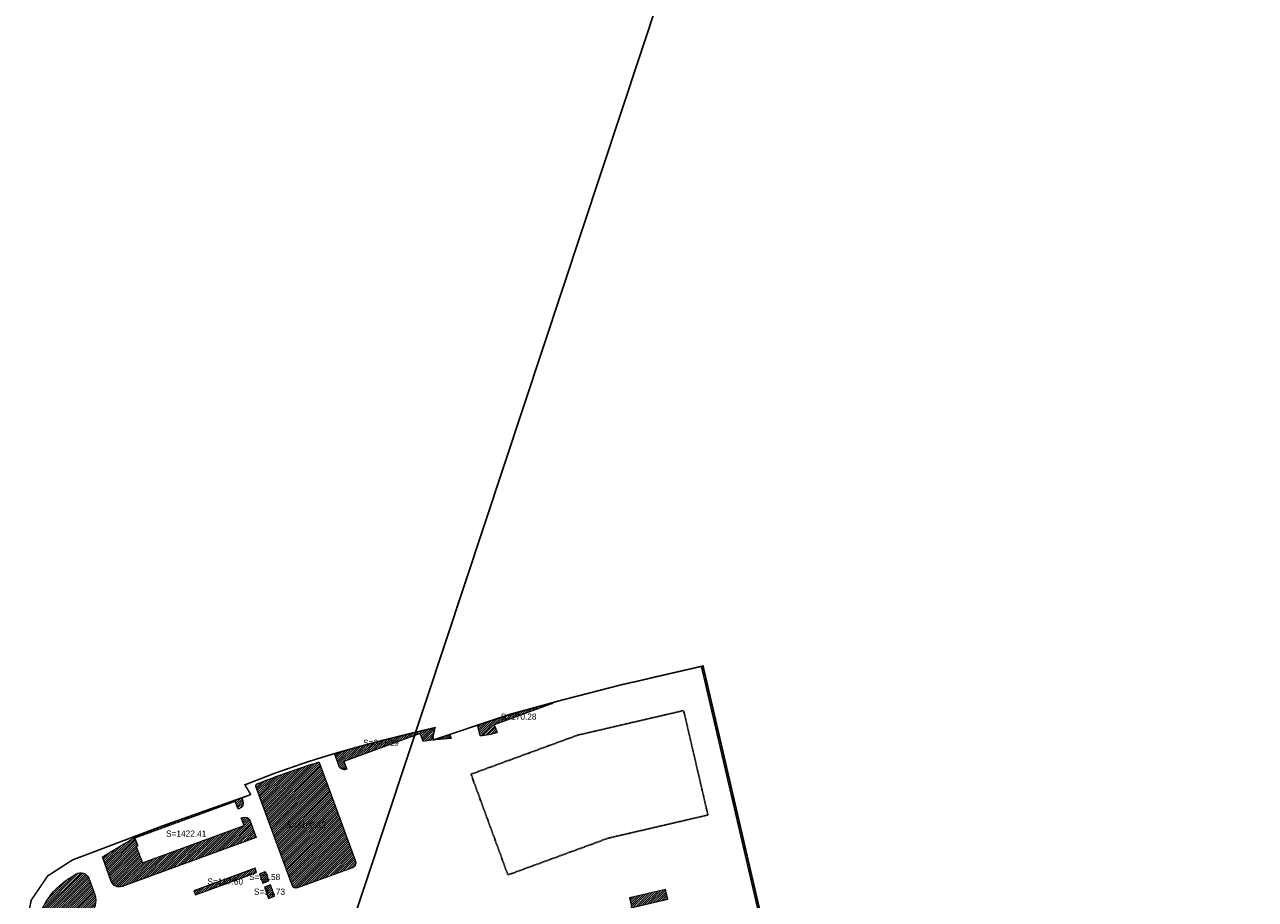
# Model space of a CAD drawing. Header units: millimetres. Extents: x 38389465 to 38395088, y 2473666 to 2480744.
# Tile 27 of 256: x 38390775 to 38391570, y 2476640 to 2477205. Entities that reach past the tile are written whole.
import ezdxf
from ezdxf.enums import TextEntityAlignment as Align

# ---------------------------------------------------------------- set-up
doc = ezdxf.new("R2010")
doc.units = ezdxf.units.MM
doc.header["$LTSCALE"] = 2
doc.linetypes.add('CENTER2', pattern=[1.125, 0.75, -0.125, 0.125, -0.125])
doc.linetypes.add('DASH', pattern=[0.35, 0.25, -0.1])
doc.layers.add('0核算', color=6, linetype='CONTINUOUS', plot=False)
doc.layers.add('MJZJ', color=7, linetype='CONTINUOUS')
doc.layers.add('w-用地红线', color=1, linetype='CONTINUOUS')
doc.layers.add('下沉式地面绿化', color=80, linetype='CONTINUOUS', lineweight=9)
doc.layers.add('普通地面绿化', color=122, linetype='CONTINUOUS', lineweight=9)
doc.styles.add('中等线体', font='txt', dxfattribs={"width": 0.8})
pattern_1 = [(45, (0, 0), (-0.7071067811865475, 0.7071067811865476), [])]

msp = doc.modelspace()

# ---------------------------------------------------------------- hatches: boundary and pattern name
at = {"layer": 'MJZJ', "linetype": 'ByBlock'}
h = msp.add_hatch(dxfattribs=at)
h.set_pattern_fill('411B', color=3, scale=2, style=0)
h.set_pattern_definition(pattern_1)
edge = h.paths.add_edge_path()
edge.add_line((38391212.36955646, 2476790.716159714), (38391286.66763753, 2476470.822486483))
edge.add_line((38391286.66763753, 2476470.822486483), (38391216.7747776, 2476454.576873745))
edge.add_arc((38391229.73830385, 2476400.633459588), 55.4792298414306, 103.5129124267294, 191.4603061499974)
edge.add_arc((38391157.72413582, 2476386.033568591), 17.99999997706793, -51.16214302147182, 11.46152685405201, ccw=False)
edge.add_line((38391169.0122707, 2476372.012940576), (38391167.74975403, 2476370.996528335))
edge.add_line((38391167.74975403, 2476370.996528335), (38391158.40248279, 2476363.471335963))
edge.add_line((38391158.40248279, 2476363.471335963), (38391156.06566497, 2476361.590037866))
edge.add_line((38391156.06566497, 2476361.590037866), (38391146.71839708, 2476354.06484133))
edge.add_line((38391146.71839708, 2476354.06484133), (38391143.11640976, 2476351.171337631))
edge.add_arc((38391150.64160211, 2476341.824066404), 11.99999996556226, 128.8364415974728, 177.4274437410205)
edge.add_line((38391138.65369594, 2476342.362680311), (38391140.89896429, 2476339.573842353))
edge.add_line((38391140.89896429, 2476339.573842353), (38391169.54237597, 2476362.034439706))
edge.add_line((38391169.54237597, 2476362.034439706), (38391190.36214007, 2476336.173601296))
edge.add_line((38391190.36214007, 2476336.173601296), (38391177.20015257, 2476325.577290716))
edge.add_line((38391177.20015257, 2476325.577290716), (38391196.45117935, 2476301.665026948))
edge.add_line((38391196.45117935, 2476301.665026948), (38391201.07607785, 2476305.388389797))
edge.add_arc((38391247.45602218, 2476322.621293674), 49.47799725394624, 192.7965348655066, 200.3830216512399, ccw=False)
edge.add_line((38391199.20692225, 2476311.662435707), (38391180.9965245, 2476392.121858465))
edge.add_arc((38391230.9454207, 2476400.095646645), 50.58135555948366, 56.97564803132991, 189.070104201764, ccw=False)
edge.add_line((38391258.5120288, 2476442.505028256), (38391255.51266345, 2476455.41602843))
edge.add_line((38391255.51266345, 2476455.41602843), (38391266.79249486, 2476458.036259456))
edge.add_line((38391266.79249486, 2476458.036259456), (38391271.47627394, 2476437.877653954))
edge.add_line((38391271.47627394, 2476437.877653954), (38391283.24360156, 2476440.61099732))
edge.add_line((38391283.24360156, 2476440.61099732), (38391293.98472205, 2476437.342601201))
edge.add_line((38391293.98472205, 2476437.342601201), (38391319.5516734, 2476329.238816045))
edge.add_line((38391319.5516734, 2476329.238816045), (38391321.76041047, 2476317.753146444))
edge.add_line((38391321.76041047, 2476317.753146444), (38391313.55936766, 2476310.085290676))
edge.add_line((38391313.55936766, 2476310.085290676), (38391310.5653372, 2476309.389901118))
edge.add_line((38391310.5653372, 2476309.389901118), (38391305.23732119, 2476308.152423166))
edge.add_line((38391305.23732119, 2476308.152423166), (38391306.30686954, 2476302.955104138))
edge.add_line((38391306.30686954, 2476302.955104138), (38391291.71933454, 2476299.566360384))
edge.add_line((38391291.71933454, 2476299.566360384), (38391291.56871244, 2476300.212740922))
edge.add_arc((38391247.4560248, 2476322.621294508), 49.47800000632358, 256.6578560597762, 333.0701446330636, ccw=False)
edge.add_line((38391236.03820953, 2476274.478735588), (38391254.59745826, 2476251.601103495))
edge.add_line((38391254.59745826, 2476251.601103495), (38391230.67009939, 2476228.088521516))
edge.add_line((38391230.67009939, 2476228.088521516), (38391188.78888718, 2476280.090552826))
edge.add_line((38391188.78888718, 2476280.090552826), (38391186.43173645, 2476278.192831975))
edge.add_line((38391186.43173645, 2476278.192831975), (38391217.14691442, 2476240.041700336))
edge.add_arc((38391200.9712511, 2476228.279561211), 20.00000001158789, -51.163533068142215, 36.02278681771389, ccw=False)
edge.add_line((38391213.51324527, 2476212.700781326), (38391199.02459624, 2476201.03413059))
edge.add_line((38391199.02459624, 2476201.03413059), (38391200.59108011, 2476199.088375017))
edge.add_line((38391200.59108011, 2476199.088375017), (38391181.89659069, 2476184.037924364))
edge.add_line((38391181.89659069, 2476184.037924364), (38391183.62697197, 2476181.889224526))
edge.add_line((38391183.62697197, 2476181.889224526), (38391146.58163127, 2476152.009219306))
edge.add_line((38391146.58163127, 2476152.009219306), (38391142.6309351, 2476156.91644449))
edge.add_line((38391142.6309351, 2476156.91644449), (38391139.7105295, 2476154.58471441))
edge.add_line((38391139.7105295, 2476154.58471441), (38391147.9554906, 2476145.382289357))
edge.add_line((38391147.9554906, 2476145.382289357), (38391176.0314906, 2476172.972289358))
edge.add_line((38391176.0314906, 2476172.972289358), (38391184.6644906, 2476181.455289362))
edge.add_line((38391184.6644906, 2476181.455289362), (38391193.4804906, 2476190.118289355))
edge.add_line((38391193.4804906, 2476190.118289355), (38391301.5864906, 2476296.350289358))
edge.add_line((38391301.5864906, 2476296.350289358), (38391322.5624906, 2476316.962289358))
edge.add_line((38391322.5624906, 2476316.962289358), (38391321.5604906, 2476326.15428936))
edge.add_line((38391321.5604906, 2476326.15428936), (38391319.1964906, 2476336.333289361))
edge.add_line((38391319.1964906, 2476336.333289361), (38391314.03449061, 2476358.56028936))
edge.add_line((38391314.03449061, 2476358.56028936), (38391306.6634906, 2476390.294289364))
edge.add_line((38391306.6634906, 2476390.294289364), (38391306.1034906, 2476392.706289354))
edge.add_line((38391306.1034906, 2476392.706289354), (38391302.87949061, 2476406.588289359))
edge.add_line((38391302.87949061, 2476406.588289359), (38391213.59155489, 2476790.997154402))
edge.add_line((38391213.59155489, 2476790.997154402), (38391213.5964906, 2476790.998289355))
edge.add_line((38391213.5964906, 2476790.998289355), (38391212.36955646, 2476790.716159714))
h = msp.add_hatch(dxfattribs=at)
h.set_pattern_fill('411B', color=3, scale=2, style=0)
h.set_pattern_definition(pattern_1)
edge = h.paths.add_edge_path()
edge.add_line((38391116.05373715, 2476767.236257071), (38391116.23436294, 2476766.743148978))
edge.add_line((38391116.23436294, 2476766.743148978), (38391078.67486817, 2476752.985083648))
edge.add_line((38391078.67486817, 2476752.985083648), (38391080.49781181, 2476748.00845059))
edge.add_line((38391080.49781181, 2476748.00845059), (38391080.21113112, 2476747.903439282))
edge.add_arc((38391068.78985913, 2476779.711636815), 33.79655136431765, 271.22364136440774, 289.7515351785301, ccw=False)
edge.add_line((38391069.5115827, 2476745.922792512), (38391067.93327614, 2476752.786581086))
edge.add_line((38391067.93327614, 2476752.786581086), (38391088.77889318, 2476759.76102095))
edge.add_line((38391088.77889318, 2476759.76102095), (38391111.50489318, 2476765.990020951))
edge.add_line((38391111.50489318, 2476765.990020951), (38391113.15189317, 2476766.441020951))
edge.add_line((38391113.15189317, 2476766.441020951), (38391116.05373715, 2476767.236257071))
h = msp.add_hatch(dxfattribs=at)
h.set_pattern_fill('411B', color=3, scale=2, style=0)
h.set_pattern_definition(pattern_1)
edge = h.paths.add_edge_path()
edge.add_line((38391032.71037173, 2476742.108374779), (38391030.81528416, 2476747.281960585))
edge.add_line((38391030.81528416, 2476747.281960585), (38390981.5185086, 2476729.22433263))
edge.add_line((38390981.5185086, 2476729.22433263), (38390983.34310438, 2476724.248304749))
edge.add_line((38390983.34310438, 2476724.248304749), (38390983.34312668, 2476724.248312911))
edge.add_arc((38390981.96732017, 2476728.004262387), 3.999999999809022, 200.1174723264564, 290.11781224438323, ccw=False)
edge.add_line((38390978.21136253, 2476726.628478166), (38390975.37851257, 2476734.36229593))
edge.add_line((38390975.37851257, 2476734.36229593), (38390975.81589318, 2476734.491020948))
edge.add_line((38390975.81589318, 2476734.491020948), (38390976.43089318, 2476734.671020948))
edge.add_line((38390976.43089318, 2476734.671020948), (38390977.04689318, 2476734.851020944))
edge.add_line((38390977.04689318, 2476734.851020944), (38390977.66289318, 2476735.030020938))
edge.add_line((38390977.66289318, 2476735.030020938), (38390978.27889318, 2476735.209020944))
edge.add_line((38390978.27889318, 2476735.209020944), (38390978.89489318, 2476735.388020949))
edge.add_line((38390978.89489318, 2476735.388020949), (38390979.51189318, 2476735.566020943))
edge.add_line((38390979.51189318, 2476735.566020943), (38390980.12889318, 2476735.744020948))
edge.add_line((38390980.12889318, 2476735.744020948), (38390980.35089318, 2476735.808020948))
edge.add_line((38390980.35089318, 2476735.808020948), (38390980.74689318, 2476735.921020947))
edge.add_line((38390980.74689318, 2476735.921020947), (38390981.36489318, 2476736.098020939))
edge.add_line((38390981.36489318, 2476736.098020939), (38390981.98289318, 2476736.27402095))
edge.add_line((38390981.98289318, 2476736.27402095), (38390982.60089317, 2476736.450020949))
edge.add_line((38390982.60089317, 2476736.450020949), (38390983.21989318, 2476736.625020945))
edge.add_line((38390983.21989318, 2476736.625020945), (38390983.83889318, 2476736.800020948))
edge.add_line((38390983.83889318, 2476736.800020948), (38390984.45889318, 2476736.975020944))
edge.add_line((38390984.45889318, 2476736.975020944), (38390985.07789318, 2476737.149020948))
edge.add_line((38390985.07789318, 2476737.149020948), (38390985.69789318, 2476737.322020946))
edge.add_line((38390985.69789318, 2476737.322020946), (38390986.31889318, 2476737.496020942))
edge.add_line((38390986.31889318, 2476737.496020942), (38390986.93889318, 2476737.669020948))
edge.add_line((38390986.93889318, 2476737.669020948), (38390987.55989318, 2476737.841020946))
edge.add_line((38390987.55989318, 2476737.841020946), (38390988.18089318, 2476738.013020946))
edge.add_line((38390988.18089318, 2476738.013020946), (38390988.80289318, 2476738.185020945))
edge.add_line((38390988.80289318, 2476738.185020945), (38390989.42489318, 2476738.356020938))
edge.add_line((38390989.42489318, 2476738.356020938), (38390990.04689318, 2476738.527020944))
edge.add_line((38390990.04689318, 2476738.527020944), (38390990.66989318, 2476738.697020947))
edge.add_line((38390990.66989318, 2476738.697020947), (38390991.29189318, 2476738.867020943))
edge.add_line((38390991.29189318, 2476738.867020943), (38390991.91489318, 2476739.03702094))
edge.add_line((38390991.91489318, 2476739.03702094), (38390992.53889318, 2476739.206020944))
edge.add_line((38390992.53889318, 2476739.206020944), (38390993.16189318, 2476739.375020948))
edge.add_line((38390993.16189318, 2476739.375020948), (38390993.78589318, 2476739.543020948))
edge.add_line((38390993.78589318, 2476739.543020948), (38390994.41089319, 2476739.711020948))
edge.add_line((38390994.41089319, 2476739.711020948), (38390995.03489318, 2476739.879020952))
edge.add_line((38390995.03489318, 2476739.879020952), (38390995.65989318, 2476740.046020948))
edge.add_line((38390995.65989318, 2476740.046020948), (38390996.28489318, 2476740.213020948))
edge.add_line((38390996.28489318, 2476740.213020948), (38390996.90989318, 2476740.380020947))
edge.add_line((38390996.90989318, 2476740.380020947), (38390997.53589318, 2476740.546020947))
edge.add_line((38390997.53589318, 2476740.546020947), (38390998.16189318, 2476740.712020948))
edge.add_line((38390998.16189318, 2476740.712020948), (38390998.78789318, 2476740.878020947))
edge.add_line((38390998.78789318, 2476740.878020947), (38390999.41489317, 2476741.043020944))
edge.add_line((38390999.41489317, 2476741.043020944), (38391000.04189318, 2476741.208020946))
edge.add_line((38391000.04189318, 2476741.208020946), (38391000.66889318, 2476741.373020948))
edge.add_line((38391000.66889318, 2476741.373020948), (38391001.29589318, 2476741.537020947))
edge.add_line((38391001.29589318, 2476741.537020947), (38391001.92389318, 2476741.701020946))
edge.add_line((38391001.92389318, 2476741.701020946), (38391002.55189318, 2476741.864020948))
edge.add_line((38391002.55189318, 2476741.864020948), (38391003.17989318, 2476742.027020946))
edge.add_line((38391003.17989318, 2476742.027020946), (38391003.80889318, 2476742.190020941))
edge.add_line((38391003.80889318, 2476742.190020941), (38391004.43689318, 2476742.353020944))
edge.add_line((38391004.43689318, 2476742.353020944), (38391005.06589318, 2476742.515020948))
edge.add_line((38391005.06589318, 2476742.515020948), (38391005.69589318, 2476742.677020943))
edge.add_line((38391005.69589318, 2476742.677020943), (38391006.32489318, 2476742.839020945))
edge.add_line((38391006.32489318, 2476742.839020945), (38391006.95489318, 2476743.000020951))
edge.add_line((38391006.95489318, 2476743.000020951), (38391007.58489318, 2476743.161020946))
edge.add_line((38391007.58489318, 2476743.161020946), (38391008.21589318, 2476743.322020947))
edge.add_line((38391008.21589318, 2476743.322020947), (38391008.84589318, 2476743.482020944))
edge.add_line((38391008.84589318, 2476743.482020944), (38391009.47689318, 2476743.642020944))
edge.add_line((38391009.47689318, 2476743.642020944), (38391010.10789318, 2476743.802020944))
edge.add_line((38391010.10789318, 2476743.802020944), (38391010.73989318, 2476743.962020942))
edge.add_line((38391010.73989318, 2476743.962020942), (38391011.37089318, 2476744.121020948))
edge.add_line((38391011.37089318, 2476744.121020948), (38391012.00289318, 2476744.280020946))
edge.add_line((38391012.00289318, 2476744.280020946), (38391012.63589318, 2476744.439020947))
edge.add_line((38391012.63589318, 2476744.439020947), (38391013.90089318, 2476744.756020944))
edge.add_line((38391013.90089318, 2476744.756020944), (38391014.53389318, 2476744.914020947))
edge.add_line((38391014.53389318, 2476744.914020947), (38391015.80089318, 2476745.229020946))
edge.add_line((38391015.80089318, 2476745.229020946), (38391016.43389318, 2476745.386020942))
edge.add_line((38391016.43389318, 2476745.386020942), (38391017.70289318, 2476745.700020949))
edge.add_line((38391017.70289318, 2476745.700020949), (38391018.33689318, 2476745.856020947))
edge.add_line((38391018.33689318, 2476745.856020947), (38391019.60689318, 2476746.169020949))
edge.add_line((38391019.60689318, 2476746.169020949), (38391020.24189318, 2476746.325020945))
edge.add_line((38391020.24189318, 2476746.325020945), (38391021.51289318, 2476746.635020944))
edge.add_line((38391021.51289318, 2476746.635020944), (38391022.14889318, 2476746.79102094))
edge.add_line((38391022.14889318, 2476746.79102094), (38391023.42189318, 2476747.100020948))
edge.add_line((38391023.42189318, 2476747.100020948), (38391024.69589318, 2476747.409020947))
edge.add_line((38391024.69589318, 2476747.409020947), (38391025.96989318, 2476747.717020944))
edge.add_line((38391025.96989318, 2476747.717020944), (38391027.24589318, 2476748.025020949))
edge.add_line((38391027.24589318, 2476748.025020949), (38391028.52189318, 2476748.331020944))
edge.add_line((38391028.52189318, 2476748.331020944), (38391029.79989318, 2476748.637020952))
edge.add_line((38391029.79989318, 2476748.637020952), (38391031.07789318, 2476748.942020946))
edge.add_line((38391031.07789318, 2476748.942020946), (38391032.35689318, 2476749.247020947))
edge.add_line((38391032.35689318, 2476749.247020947), (38391033.63689318, 2476749.551020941))
edge.add_line((38391033.63689318, 2476749.551020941), (38391034.91789318, 2476749.85402094))
edge.add_line((38391034.91789318, 2476749.85402094), (38391036.19989317, 2476750.157020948))
edge.add_line((38391036.19989317, 2476750.157020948), (38391037.48289318, 2476750.460020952))
edge.add_line((38391037.48289318, 2476750.460020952), (38391038.76689318, 2476750.761020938))
edge.add_line((38391038.76689318, 2476750.761020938), (38391040.05089318, 2476751.063020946))
edge.add_line((38391040.05089318, 2476751.063020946), (38391040.33289317, 2476751.129020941))
edge.add_line((38391040.33289317, 2476751.129020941), (38391039.01789318, 2476745.020020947))
edge.add_line((38391039.01789318, 2476745.020020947), (38391039.23689318, 2476744.046020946))
edge.add_line((38391039.23689318, 2476744.046020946), (38391039.41989318, 2476743.230020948))
edge.add_line((38391039.41989318, 2476743.230020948), (38391050.03307847, 2476746.791561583))
edge.add_line((38391050.03307847, 2476746.791561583), (38391050.90194655, 2476744.197256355))
edge.add_line((38391050.90194655, 2476744.197256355), (38391038.0785654, 2476743.01634154))
edge.add_arc((38391041.37986337, 2476707.168030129), 35.99999999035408, 95.26157099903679, 103.934992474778)
edge.add_line((38391032.71031288, 2476742.108535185), (38391032.71037173, 2476742.108374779))
h = msp.add_hatch(dxfattribs=at)
h.set_pattern_fill('411B', color=3, scale=2, style=0)
h.set_pattern_definition(pattern_1)
edge = h.paths.add_edge_path()
edge.add_arc((38390965.03014237, 2476727.724656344), 1.000000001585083, 20.11234001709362, 107.54215240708)
edge.add_arc((38391150.67241998, 2476140.457683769), 616.9103443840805, 107.5423825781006, 111.450468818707)
edge.add_arc((38390925.43600351, 2476713.706412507), 1.000003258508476, 111.4504691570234, 200.1174723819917)
edge.add_line((38390924.49701104, 2476713.362465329), (38390947.85707644, 2476649.588353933))
edge.add_arc((38390950.67404466, 2476650.620192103), 2.99999999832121, 200.1174724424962, 290.1174724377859)
edge.add_line((38390951.70588283, 2476647.803223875), (38390987.38748041, 2476660.87317395))
edge.add_arc((38390986.35564225, 2476663.690142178), 2.999999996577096, 290.1174721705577, 380.1174722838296)
edge.add_line((38390989.17261048, 2476664.72198034), (38390965.96916258, 2476728.068518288))
h = msp.add_hatch(dxfattribs=at)
h.set_pattern_fill('411B', color=3, scale=2, style=0)
h.set_pattern_definition(pattern_1)
edge = h.paths.add_edge_path()
edge.add_arc((38391144.6278977, 2476159.49031073), 600.0000000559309, 119.361036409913, 122.1345244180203, ccw=False)
edge.add_line((38390850.44119126, 2476682.418777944), (38390863.846609, 2476687.486521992))
edge.add_line((38390863.846609, 2476687.486521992), (38390915.54488466, 2476705.820444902))
edge.add_line((38390915.54488466, 2476705.820444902), (38390916.23621948, 2476703.933067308))
edge.add_arc((38390912.48026184, 2476702.557283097), 3.999999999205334, -69.86980918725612, 20.11747218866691, ccw=False)
edge.add_line((38390913.85687977, 2476698.80163095), (38390913.13241584, 2476698.536081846))
edge.add_line((38390913.13241584, 2476698.536081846), (38390911.30984374, 2476703.511700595))
edge.add_line((38390911.30984374, 2476703.511700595), (38390846.51642137, 2476679.791561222))
edge.add_line((38390846.51642137, 2476679.791561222), (38390848.34295481, 2476674.802241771))
edge.add_line((38390848.34295481, 2476674.802241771), (38390847.40318743, 2476674.459604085))
edge.add_line((38390847.40318743, 2476674.459604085), (38390851.2901557, 2476663.847834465))
edge.add_line((38390851.2901557, 2476663.847834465), (38390917.01944086, 2476687.924510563))
edge.add_line((38390917.01944086, 2476687.924510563), (38390915.19649722, 2476692.901143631))
edge.add_line((38390915.19649722, 2476692.901143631), (38390915.92151877, 2476693.166469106))
edge.add_arc((38390917.2961816, 2476689.410100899), 4.000000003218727, 20.117472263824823, 110.10036697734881, ccw=False)
edge.add_line((38390921.05213924, 2476690.785885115), (38390924.90550976, 2476680.265996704))
edge.add_line((38390924.90550976, 2476680.265996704), (38390838.26332646, 2476648.531769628))
edge.add_arc((38390836.37174259, 2476653.696255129), 5.500000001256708, 200.1178122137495, 290.11614727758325, ccw=False)
edge.add_line((38390831.20731206, 2476651.80452119), (38390825.47172999, 2476667.601023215))
edge.add_line((38390825.47172999, 2476667.601023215), (38390825.48254037, 2476667.571250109))
h = msp.add_hatch(dxfattribs=at)
h.set_pattern_fill('411B', color=3, scale=2, style=0)
h.set_pattern_definition(pattern_1)
edge = h.paths.add_edge_path()
edge.add_arc((38390829.52725698, 2476613.754662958), 47.48985386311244, 122.27184247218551, 174.1788702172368, ccw=False)
edge.add_arc((38390927.6730409, 2476458.334329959), 231.305181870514, 120.9910141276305, 122.2718423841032, ccw=False)
edge.add_arc((38390811.45681296, 2476651.936815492), 5.499999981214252, 20.117811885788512, 121.6211478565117, ccw=False)
edge.add_line((38390816.62124348, 2476653.828549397), (38390820.49963326, 2476643.24055157))
edge.add_arc((38390809.70127849, 2476639.285107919), 11.50000000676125, -51.16272945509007, 20.117811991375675, ccw=False)
edge.add_line((38390816.91305078, 2476630.327410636), (38390790.98372649, 2476609.451913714))
edge.add_arc((38390787.53461801, 2476613.736029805), 5.499999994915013, 180.0153888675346, 308.8372704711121, ccw=False)
edge.add_arc((38390829.53463067, 2476613.747309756), 47.50001417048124, 174.2256789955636, 180.0153880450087, ccw=False)
edge.add_arc((38390782.72322029, 2476618.482974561), 0.4496765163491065, 168.6807261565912, 174.4704351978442, ccw=False)
h = msp.add_hatch(dxfattribs=at)
h.set_pattern_fill('411B', color=3, scale=2, style=0)
h.set_pattern_definition(pattern_1)
h.paths.add_polyline_path([(38390925.0371702, 2476657.632946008), (38390924.07414952, 2476660.262128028), (38390884.63643854, 2476645.816818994), (38390885.59944673, 2476643.187649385)])
h = msp.add_hatch(dxfattribs=at)
h.set_pattern_fill('411B', color=3, scale=2, style=0)
h.set_pattern_definition(pattern_1)
edge = h.paths.add_edge_path()
edge.add_line((38390926.96154451, 2476656.740354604), (38390929.16273419, 2476650.730796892))
edge.add_line((38390929.16273419, 2476650.730796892), (38390933.10335965, 2476652.174164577))
edge.add_line((38390933.10335965, 2476652.174164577), (38390931.8309003, 2476655.648308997))
edge.add_arc((38390920.56292406, 2476651.521237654), 12.00000027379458, 20.1160413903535, 33.11830242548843)
edge.add_line((38390930.61345503, 2476658.077672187), (38390926.96154451, 2476656.740354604))
h = msp.add_hatch(dxfattribs=at)
h.set_pattern_fill('411B', color=3, scale=2, style=0)
h.set_pattern_definition(pattern_1)
h.paths.add_polyline_path([(38390930.12565634, 2476648.101883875), (38390932.80846616, 2476640.777445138), (38390936.74894849, 2476642.220760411), (38390934.06624459, 2476649.54523867)])
h = msp.add_hatch(dxfattribs=at)
h.set_pattern_fill('411B', color=3, scale=2, style=0)
h.set_pattern_definition(pattern_1)
h.paths.add_polyline_path([(38391189.3332464, 2476646.562193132), (38391189.33321367, 2476646.562185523), (38391166.00333871, 2476641.144143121), (38391167.5165085, 2476634.628494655), (38391152.94925547, 2476629.292599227), (38391153.29429087, 2476628.354226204), (38391161.74525654, 2476631.449662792), (38391163.12020465, 2476627.695866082), (38391162.18325217, 2476627.352403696), (38391162.87182266, 2476625.472572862), (38391169.89269328, 2476628.040377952), (38391170.54042315, 2476628.239166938), (38391168.93476994, 2476635.153085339), (38391190.80341331, 2476640.231532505)])

# ---------------------------------------------------------------- linework, layer by layer
at = {"layer": '0核算', "color": 2, "linetype": 'Continuous', "flags": 128}
msp.add_lwpolyline([(38390983.82194754, 2476615.372874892), (38392296.55401243, 2480576.597181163), (38392494.59365848, 2476591.104162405)], dxfattribs=at)
at = {"layer": '0核算', "linetype": 'DASH'}
msp.add_lwpolyline([(38391087.4677159, 2476656.000119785), (38391152.27252264, 2476679.737722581), (38391216.7045878, 2476694.702628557), (38391201.02638198, 2476762.205841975), (38391132.44089211, 2476746.276267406), (38391063.63225428, 2476721.072085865)], close=True, dxfattribs=at)
at = {"layer": 'w-用地红线', "linetype": 'CENTER2', "ltscale": 10, "const_width": 1, "flags": 128}
msp.add_lwpolyline([(38390921.35149044, 2476707.880166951), (38390921.34481803, 2476707.891251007), (38390917.54526956, 2476714.202517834), (38390936.30726956, 2476721.498517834), (38390955.31426956, 2476728.126517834), (38390955.72326955, 2476728.261517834), (38390956.32726955, 2476728.459517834), (38390956.93026955, 2476728.656517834), (38390957.53526956, 2476728.853517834), (38390958.13926955, 2476729.049517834), (38390958.74426956, 2476729.245517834), (38390959.34926955, 2476729.440517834), (38390959.95526955, 2476729.634517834), (38390960.56126956, 2476729.828517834), (38390961.16726956, 2476730.021517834), (38390961.75926956, 2476730.209517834), (38390962.36726955, 2476730.401517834), (38390962.97426955, 2476730.593517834), (38390963.58226956, 2476730.784517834), (38390964.19026955, 2476730.975517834), (38390964.79926956, 2476731.165517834), (38390965.40826955, 2476731.354517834), (38390966.01726956, 2476731.543517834), (38390966.62726956, 2476731.731517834), (38390967.23726956, 2476731.919517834), (38390967.84726956, 2476732.107517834), (38390968.45826956, 2476732.294517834), (38390969.06926955, 2476732.480517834), (38390969.68126956, 2476732.666517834), (38390970.29226956, 2476732.851517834), (38390970.90526956, 2476733.036517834), (38390971.51726956, 2476733.220517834), (38390972.13026956, 2476733.404517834), (38390972.74326956, 2476733.587517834), (38390973.35726956, 2476733.770517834), (38390973.97026955, 2476733.953517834), (38390974.58526956, 2476734.134517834), (38390975.19926956, 2476734.316517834), (38390975.81426956, 2476734.497517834), (38390976.42926955, 2476734.677517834), (38390977.04526956, 2476734.857517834), (38390977.66126955, 2476735.036517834), (38390978.27726956, 2476735.215517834), (38390978.89326955, 2476735.394517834), (38390979.51026955, 2476735.572517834), (38390980.12726956, 2476735.750517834), (38390980.34926955, 2476735.814517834), (38390980.74526956, 2476735.927517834), (38390981.36326955, 2476736.104517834), (38390981.98126955, 2476736.280517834), (38390982.59926955, 2476736.456517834), (38390983.21826956, 2476736.631517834), (38390983.83726955, 2476736.806517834), (38390984.45726956, 2476736.981517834), (38390985.07626955, 2476737.155517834), (38390985.69626956, 2476737.328517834), (38390986.31726956, 2476737.502517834), (38390986.93726955, 2476737.675517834), (38390987.55826955, 2476737.847517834), (38390988.17926955, 2476738.019517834), (38390988.80126955, 2476738.191517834), (38390989.42326955, 2476738.362517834), (38390990.04526956, 2476738.533517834), (38390990.66826955, 2476738.703517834), (38390991.29026955, 2476738.873517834), (38390991.91326956, 2476739.043517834), (38390992.53726956, 2476739.212517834), (38390993.16026956, 2476739.381517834), (38390993.78426956, 2476739.549517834), (38390994.40926956, 2476739.717517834), (38390995.03326955, 2476739.885517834), (38390995.65826955, 2476740.052517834), (38390996.28326955, 2476740.219517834), (38390996.90826955, 2476740.386517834), (38390997.53426956, 2476740.552517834), (38390998.16026956, 2476740.718517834), (38390998.78626955, 2476740.884517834), (38390999.41326956, 2476741.049517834), (38391000.04026955, 2476741.214517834), (38391000.66726956, 2476741.379517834), (38391001.29426955, 2476741.543517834), (38391001.92226955, 2476741.707517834), (38391002.55026956, 2476741.870517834), (38391003.17826956, 2476742.033517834), (38391003.80726956, 2476742.196517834), (38391004.43526956, 2476742.359517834), (38391005.06426956, 2476742.521517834), (38391005.69426955, 2476742.683517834), (38391006.32326955, 2476742.845517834), (38391006.95326956, 2476743.006517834), (38391007.58326956, 2476743.167517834), (38391008.21426956, 2476743.328517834), (38391008.84426956, 2476743.488517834), (38391009.47526956, 2476743.648517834), (38391010.10626955, 2476743.808517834), (38391010.73826955, 2476743.968517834), (38391011.36926956, 2476744.127517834), (38391012.00126956, 2476744.286517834), (38391012.63426956, 2476744.445517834), (38391013.89926956, 2476744.762517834), (38391014.53226955, 2476744.920517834), (38391015.79926956, 2476745.235517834), (38391016.43226956, 2476745.392517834), (38391017.70126955, 2476745.706517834), (38391018.33526956, 2476745.862517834), (38391019.60526956, 2476746.175517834), (38391020.24026956, 2476746.331517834), (38391021.51126955, 2476746.641517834), (38391022.14726955, 2476746.797517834), (38391023.42026956, 2476747.106517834), (38391024.69426955, 2476747.415517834), (38391025.96826956, 2476747.723517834), (38391027.24426956, 2476748.031517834), (38391028.52026956, 2476748.337517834), (38391029.79826955, 2476748.643517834), (38391031.07626955, 2476748.948517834), (38391032.35526956, 2476749.253517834), (38391033.63526955, 2476749.557517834), (38391034.91626956, 2476749.860517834), (38391036.19826955, 2476750.163517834), (38391037.48126955, 2476750.466517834), (38391038.76526956, 2476750.767517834), (38391040.04926956, 2476751.069517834), (38391040.33126955, 2476751.135517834), (38391039.01626956, 2476745.026517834), (38391039.23526955, 2476744.052517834), (38391039.41826955, 2476743.236517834), (38391088.77726956, 2476759.767517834), (38391111.50326955, 2476765.996517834), (38391113.15026955, 2476766.447517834), (38391121.84226955, 2476768.829517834), (38391121.85826956, 2476768.833517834), (38391151.83926956, 2476776.563517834), (38391160.77926955, 2476778.868517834), (38391163.95026956, 2476779.597517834), (38391167.42926955, 2476780.397517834), (38391169.03926956, 2476780.666517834), (38391176.59726956, 2476782.469517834), (38391180.84926955, 2476783.484517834), (38391213.58726955, 2476791.012517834), (38391214.89526956, 2476785.379517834), (38391215.86326955, 2476781.211517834), (38391216.38826956, 2476778.952517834), (38391216.98326956, 2476776.391517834), (38391218.06626955, 2476771.728517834), (38391219.09426956, 2476767.303517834), (38391244.42226955, 2476658.248517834), (38391246.73526955, 2476648.291517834), (38391247.40326956, 2476645.417517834), (38391247.63926955, 2476644.400517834), (38391247.75926956, 2476643.884517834), (38391260.38626955, 2476589.519517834), (38391262.03926956, 2476582.400517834), (38391263.58226956, 2476575.758517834), (38391284.06726956, 2476487.556517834), (38391288.74026956, 2476467.439517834), (38391289.51026955, 2476464.124517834), (38391290.02926955, 2476461.886517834), (38391302.87026956, 2476406.602517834), (38391306.09426956, 2476392.720517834), (38391306.65426955, 2476390.308517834), (38391314.02526955, 2476358.574517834), (38391319.18726955, 2476336.347517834), (38391321.55126955, 2476326.168517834), (38391322.55326956, 2476316.976517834), (38391301.57726955, 2476296.364517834), (38391193.47126956, 2476190.132517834), (38391184.65526956, 2476181.469517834), (38391176.02226955, 2476172.986517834), (38391147.94626956, 2476145.396517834), (38391141.05726956, 2476153.085517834), (38391131.62826955, 2476163.610517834), (38391117.66626956, 2476179.873517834), (38391115.69826955, 2476182.165517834), (38391113.94526955, 2476184.296517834), (38391100.16226956, 2476201.050517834), (38391096.01626956, 2476206.200517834), (38390996.92626955, 2476329.283517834), (38390991.67626955, 2476335.803517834), (38390983.92321776, 2476345.434564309), (38390931.40421022, 2476410.670558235), (38390918.08320829, 2476427.216556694), (38390885.08820356, 2476468.200552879), (38390787.44218953, 2476589.489541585), (38390786.30218937, 2476590.904541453), (38390778.43018775, 2476604.895540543), (38390775.73218593, 2476620.628540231), (38390775.83218587, 2476621.138540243), (38390777.35518498, 2476628.892540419), (38390779.46318373, 2476639.621540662), (38390781.73818334, 2476642.975540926), (38390783.84418299, 2476646.081541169), (38390790.12918191, 2476655.348541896), (38390806.23542599, 2476665.714473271), (38390863.84498537, 2476687.493018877), (38390921.34817583, 2476707.885557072)], close=True, dxfattribs=at)
at = {"layer": '下沉式地面绿化', "linetype": 'ByBlock', "flags": 128}
for points in [[(38391116.05373715, 2476767.236257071), (38391116.23436294, 2476766.743148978), (38391078.67486817, 2476752.985083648), (38391080.49781181, 2476748.00845059), (38391080.21113112, 2476747.903439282, -0.08101976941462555), (38391069.5115827, 2476745.922792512), (38391067.93327614, 2476752.786581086), (38391088.77889318, 2476759.76102095), (38391111.50489318, 2476765.990020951), (38391113.15189317, 2476766.441020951), (38391116.05373715, 2476767.236257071)], [(38391032.71037173, 2476742.108374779), (38391030.81528416, 2476747.281960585), (38390981.5185086, 2476729.22433263), (38390983.34310438, 2476724.248304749), (38390983.34312668, 2476724.248312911, -0.4142153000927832), (38390978.21136253, 2476726.628478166), (38390975.37851257, 2476734.36229593), (38390975.81589318, 2476734.491020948), (38390976.43089318, 2476734.671020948), (38390977.04689318, 2476734.851020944), (38390977.66289318, 2476735.030020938), (38390978.27889318, 2476735.209020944), (38390978.89489318, 2476735.388020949), (38390979.51189318, 2476735.566020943), (38390980.12889318, 2476735.744020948), (38390980.35089318, 2476735.808020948), (38390980.74689318, 2476735.921020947), (38390981.36489318, 2476736.098020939), (38390981.98289318, 2476736.27402095), (38390982.60089317, 2476736.450020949), (38390983.21989318, 2476736.625020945), (38390983.83889318, 2476736.800020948), (38390984.45889318, 2476736.975020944), (38390985.07789318, 2476737.149020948), (38390985.69789318, 2476737.322020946), (38390986.31889318, 2476737.496020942), (38390986.93889318, 2476737.669020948), (38390987.55989318, 2476737.841020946), (38390988.18089318, 2476738.013020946), (38390988.80289318, 2476738.185020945), (38390989.42489318, 2476738.356020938), (38390990.04689318, 2476738.527020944), (38390990.66989318, 2476738.697020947), (38390991.29189318, 2476738.867020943), (38390991.91489318, 2476739.03702094), (38390992.53889318, 2476739.206020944), (38390993.16189318, 2476739.375020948), (38390993.78589318, 2476739.543020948), (38390994.41089319, 2476739.711020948), (38390995.03489318, 2476739.879020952), (38390995.65989318, 2476740.046020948), (38390996.28489318, 2476740.213020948), (38390996.90989318, 2476740.380020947), (38390997.53589318, 2476740.546020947), (38390998.16189318, 2476740.712020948), (38390998.78789318, 2476740.878020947), (38390999.41489317, 2476741.043020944), (38391000.04189318, 2476741.208020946), (38391000.66889318, 2476741.373020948), (38391001.29589318, 2476741.537020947), (38391001.92389318, 2476741.701020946), (38391002.55189318, 2476741.864020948), (38391003.17989318, 2476742.027020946), (38391003.80889318, 2476742.190020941), (38391004.43689318, 2476742.353020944), (38391005.06589318, 2476742.515020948), (38391005.69589318, 2476742.677020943), (38391006.32489318, 2476742.839020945), (38391006.95489318, 2476743.000020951), (38391007.58489318, 2476743.161020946), (38391008.21589318, 2476743.322020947), (38391008.84589318, 2476743.482020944), (38391009.47689318, 2476743.642020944), (38391010.10789318, 2476743.802020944), (38391010.73989318, 2476743.962020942), (38391011.37089318, 2476744.121020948), (38391012.00289318, 2476744.280020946), (38391012.63589318, 2476744.439020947), (38391013.90089318, 2476744.756020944), (38391014.53389318, 2476744.914020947), (38391015.80089318, 2476745.229020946), (38391016.43389318, 2476745.386020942), (38391017.70289318, 2476745.700020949), (38391018.33689318, 2476745.856020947), (38391019.60689318, 2476746.169020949), (38391020.24189318, 2476746.325020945), (38391021.51289318, 2476746.635020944), (38391022.14889318, 2476746.79102094), (38391023.42189318, 2476747.100020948), (38391024.69589318, 2476747.409020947), (38391025.96989318, 2476747.717020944), (38391027.24589318, 2476748.025020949), (38391028.52189318, 2476748.331020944), (38391029.79989318, 2476748.637020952), (38391031.07789318, 2476748.942020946), (38391032.35689318, 2476749.247020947), (38391033.63689318, 2476749.551020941), (38391034.91789318, 2476749.85402094), (38391036.19989317, 2476750.157020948), (38391037.48289318, 2476750.460020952), (38391038.76689318, 2476750.761020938), (38391040.05089318, 2476751.063020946), (38391040.33289317, 2476751.129020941), (38391039.01789318, 2476745.020020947), (38391039.23689318, 2476744.046020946), (38391039.41989318, 2476743.230020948), (38391050.03307847, 2476746.791561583), (38391050.90194655, 2476744.197256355), (38391038.0785654, 2476743.01634154, 0.03786301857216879), (38391032.71031288, 2476742.108535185)], [(38390926.96154451, 2476656.740354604), (38390929.16273419, 2476650.730796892), (38390933.10335965, 2476652.174164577), (38390931.8309003, 2476655.648308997, 0.05679401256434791), (38390930.61345503, 2476658.077672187)]]:
    msp.add_lwpolyline(points, format="xyb", close=True, dxfattribs=at)
for points in [[(38390925.0371702, 2476657.632946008), (38390924.07414952, 2476660.262128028), (38390884.63643854, 2476645.816818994), (38390885.59944673, 2476643.187649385)], [(38390930.12565634, 2476648.101883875), (38390932.80846616, 2476640.777445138), (38390936.74894849, 2476642.220760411), (38390934.06624459, 2476649.54523867)], [(38391189.3332464, 2476646.562193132), (38391189.33321367, 2476646.562185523), (38391166.00333871, 2476641.144143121), (38391167.5165085, 2476634.628494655), (38391152.94925547, 2476629.292599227), (38391153.29429087, 2476628.354226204), (38391161.74525654, 2476631.449662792), (38391163.12020465, 2476627.695866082), (38391162.18325217, 2476627.352403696), (38391162.87182266, 2476625.472572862), (38391169.89269328, 2476628.040377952), (38391170.54042315, 2476628.239166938), (38391168.93476994, 2476635.153085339), (38391190.80341331, 2476640.231532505)]]:
    msp.add_lwpolyline(points, close=True, dxfattribs=at)
at = {"layer": '普通地面绿化', "linetype": 'ByBlock', "flags": 128}
msp.add_lwpolyline([(38391302.87949061, 2476406.588289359), (38391213.59155489, 2476790.997154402), (38391213.5964906, 2476790.998289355), (38391212.36955646, 2476790.716159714), (38391286.66763753, 2476470.822486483)], dxfattribs=at)
for points in [[(38390965.96916258, 2476728.068518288, 0.4011350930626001), (38390964.728735, 2476728.678151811, 0.01705389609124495), (38390925.07030555, 2476714.637149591, 0.4074156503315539), (38390924.49701104, 2476713.362465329), (38390947.85707644, 2476649.588353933, 0.4142135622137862), (38390951.70588283, 2476647.803223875), (38390987.38748041, 2476660.87317395, 0.4142135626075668), (38390989.17261048, 2476664.72198034)], [(38390825.48254037, 2476667.571250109, -0.0121022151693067), (38390850.44119126, 2476682.418777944), (38390863.846609, 2476687.486521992), (38390915.54488466, 2476705.820444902), (38390916.23621948, 2476703.933067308, -0.4141485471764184), (38390913.85687977, 2476698.80163095), (38390913.13241584, 2476698.536081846), (38390911.30984374, 2476703.511700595), (38390846.51642137, 2476679.791561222), (38390848.34295481, 2476674.802241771), (38390847.40318743, 2476674.459604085), (38390851.2901557, 2476663.847834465), (38390917.01944086, 2476687.924510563), (38390915.19649722, 2476692.901143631), (38390915.92151877, 2476693.166469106, -0.4141261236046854), (38390921.05213924, 2476690.785885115), (38390924.90550976, 2476680.265996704), (38390838.26332646, 2476648.531769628, -0.4142050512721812), (38390831.20731206, 2476651.80452119), (38390825.47172999, 2476667.601023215)], [(38390782.28229057, 2476618.571235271, -0.2304409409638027), (38390804.17067219, 2476653.908490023, -0.005588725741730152), (38390808.57316163, 2476656.620249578, -0.474318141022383), (38390816.62124348, 2476653.828549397), (38390820.49963326, 2476643.24055157, -0.3214525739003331), (38390816.91305078, 2476630.327410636), (38390790.98372649, 2476609.451913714, -0.6298669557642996), (38390782.03461821, 2476613.73455258, -0.02526774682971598), (38390782.27563629, 2476618.526305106, -0.02526774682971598)]]:
    msp.add_lwpolyline(points, format="xyb", close=True, dxfattribs=at)

# ---------------------------------------------------------------- texts
at = {"layer": 'MJZJ', "color": 7, "linetype": 'ByBlock', "style": '中等线体'}
for s, p in [('S=170.28', (38391094.41874425, 2476758.274006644)), ('S=347.19', (38391005.48296668, 2476741.427446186)), ('S=1422.41', (38390879.62203889, 2476682.698101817)), ('S=3160.12', (38390957.04853304, 2476688.46662714)), ('S=117.60', (38390904.83680125, 2476651.724885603)), ('S=26.58', (38390930.33439873, 2476654.674259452)), ('S=32.73', (38390933.43732889, 2476645.161332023))]:
    msp.add_text(s, height=4, dxfattribs=at).set_placement(p, align=Align.MIDDLE)

doc.saveas('drawing.dxf')
